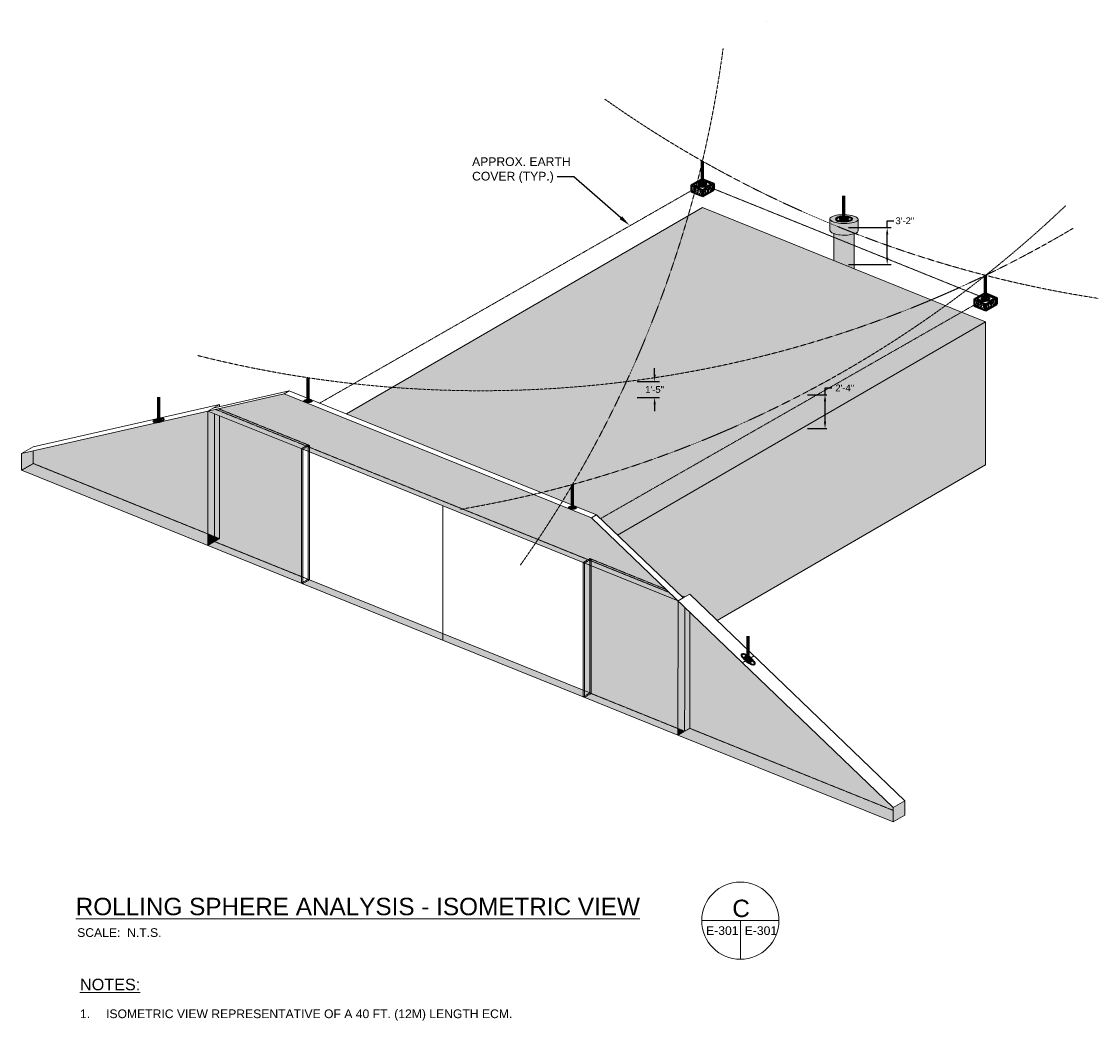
# Model space of a CAD drawing. Header units: inches. Extents: x -3 to 12799, y 241 to 11785.
# Tile 8 of 12: x 1606 to 2721, y 10751 to 11785. Entities that reach past the tile are written whole.
import ezdxf
from ezdxf import colors
from ezdxf.entities.mleader import LeaderData, LeaderLine
from ezdxf.math import Vec2, Vec3

# ---------------------------------------------------------------- set-up
doc = ezdxf.new("R2010")
doc.units = ezdxf.units.IN
doc.header["$MEASUREMENT"] = 0
doc.linetypes.add('DASHED2', pattern=[0.375, 0.25, -0.125])
doc.linetypes.add('HIDDEN2', pattern=[0.1875, 0.125, -0.0625])
for name, color, linetype, lineweight in [('E-AIR-TERM', 3, 'Continuous', 35), ('E-ANNO-TEXT', 7, 'Continuous', 18), ('E-ISO-BLDG', 131, 'Continuous', 9), ('E-ISO-LPS', 7, 'DASHED2', 40), ('E-LPS-RSM', 30, 'DASHED2', 18)]:
    doc.layers.add(name, color=color, linetype=linetype, lineweight=lineweight)
doc.styles.get("Standard").update_dxf_attribs({"font": 'arial.ttf'})
doc.dimstyles.get("Standard").update_dxf_attribs({"dimtxt": 0.18, "dimasz": 0.18, "dimexe": 0.18, "dimexo": 0.0625, "dimgap": 0.09, "dimtad": 0, "dimtih": 1, "dimtoh": 1, "dimdec": 4, "dimzin": 0, "dimdsep": 46, "dimtxsty": 'Standard', "dimcen": 0.09, "dimadec": 0, "dimazin": 0, "dimtfac": 1, "dimtdec": 4, "dimtofl": 0, "dimtmove": 0, "dimatfit": 3, "dimfxl": 1, "dimtolj": 1, "dimtzin": 0, "dimarcsym": 0})

# ---------------------------------------------------------------- blocks, each defined once
blk = doc.blocks.new('*D14')
at = {"layer": 'Defpoints', "color": 0, "transparency": 16777216}
for p in [(2232.2, 11412), (2232.2, 11395.4), (2261.3, 11395.4)]:
    blk.add_point(p, dxfattribs=at)
at = {"layer": 'E-ANNO-TEXT', "color": 0, "lineweight": -2, "transparency": 16777216}
for p, q in [((2261.3, 11419), (2261.3, 11426)), ((2243.3, 11412), (2266.3, 11412)), ((2243.3, 11395.4), (2266.3, 11395.4)), ((2261.3, 11388.4), (2261.3, 11381.4))]:
    blk.add_line(p, q, dxfattribs=at)
at = {"layer": 'E-ANNO-TEXT', "color": 0, "transparency": 16777216}
for points in [[(2260.2, 11419), (2262.5, 11419), (2261.3, 11412)], [(2260.2, 11388.4), (2262.5, 11388.4), (2261.3, 11395.4)]]:
    blk.add_solid(points, dxfattribs=at)
at = {"layer": 'E-ANNO-TEXT', "color": 0, "transparency": 16777216, "insert": (2261.3, 11403.7), "char_height": 7, "width": 43.411, "attachment_point": 5}
blk.add_mtext('\\A1;1\'-5"', dxfattribs=at)
blk = doc.blocks.new('*D15')
at = {"layer": 'Defpoints', "color": 0, "transparency": 16777216}
for p in [(2413.2, 11398.4), (2413.4, 11363.5), (2437.7, 11363.5)]:
    blk.add_point(p, dxfattribs=at)
at = {"layer": 'E-ANNO-TEXT', "color": 0, "lineweight": -2, "transparency": 16777216}
for p, q in [((2437.7, 11398.4), (2437.7, 11405.4)), ((2437.7, 11405.4), (2444.7, 11405.4)), ((2419.7, 11398.4), (2439.7, 11398.4)), ((2437.7, 11370.5), (2437.7, 11391.4)), ((2419.7, 11363.5), (2439.7, 11363.5))]:
    blk.add_line(p, q, dxfattribs=at)
at = {"layer": 'E-ANNO-TEXT', "color": 0, "transparency": 16777216}
for points in [[(2436.5, 11391.4), (2438.9, 11391.4), (2437.7, 11398.4)], [(2436.5, 11370.5), (2438.9, 11370.5), (2437.7, 11363.5)]]:
    blk.add_solid(points, dxfattribs=at)
at = {"layer": 'E-ANNO-TEXT', "color": 0, "transparency": 16777216, "insert": (2458.1, 11405.4), "char_height": 7, "width": 43.411, "attachment_point": 5}
blk.add_mtext('\\A1;2\'-4"', dxfattribs=at)
blk = doc.blocks.new('*D17')
at = {"layer": 'Defpoints', "color": 0, "transparency": 16777216}
for p in [(2453.3, 11571.4), (2457.3, 11533.1), (2502, 11533.1)]:
    blk.add_point(p, dxfattribs=at)
at = {"layer": 'E-ANNO-TEXT', "color": 0, "lineweight": -2, "transparency": 16777216}
for p, q in [((2462, 11571.4), (2506, 11571.4)), ((2502, 11571.4), (2502, 11578.4)), ((2502, 11578.4), (2509, 11578.4)), ((2502, 11540.1), (2502, 11564.4)), ((2462, 11533.1), (2506, 11533.1))]:
    blk.add_line(p, q, dxfattribs=at)
at = {"layer": 'E-ANNO-TEXT', "color": 0, "transparency": 16777216}
for points in [[(2500.9, 11564.4), (2503.2, 11564.4), (2502, 11571.4)], [(2500.9, 11540.1), (2503.2, 11540.1), (2502, 11533.1)]]:
    blk.add_solid(points, dxfattribs=at)
at = {"layer": 'E-ANNO-TEXT', "color": 0, "transparency": 16777216, "insert": (2520.3, 11578.4), "char_height": 7, "width": 43.411, "attachment_point": 5}
blk.add_mtext('\\A1;3\'-2"', dxfattribs=at)

msp = doc.modelspace()

# ---------------------------------------------------------------- hatches: boundary and pattern name
at = {"layer": 'E-ISO-BLDG', "true_color": 0x939598, "transparency": 33554483}
h = msp.add_hatch(color=252, dxfattribs=at)
h.dxf.hatch_style = 1
edge = h.paths.add_edge_path()
edge.add_ellipse((2457.32044, 11580.20089), major_axis=(14.5548, -0.24244), ratio=0.3170602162, start_angle=0, end_angle=90.30258762)
edge.add_line((2457.32044, 11584.81685), (2457.32044, 11583.03119))
edge.add_ellipse((2457.32044, 11580.20089), major_axis=(8.40607, 0.08801), ratio=0.3366627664, start_angle=0, end_angle=89.79804024, ccw=False)
edge.add_ellipse((2457.32044, 11580.20089), major_axis=(8.40607, 0.08801), ratio=0.3366627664, start_angle=89.79804024, end_angle=360, ccw=False)
edge.add_line((2457.32044, 11583.03119), (2457.32044, 11584.81685))
edge.add_ellipse((2457.32044, 11580.20089), major_axis=(14.5548, -0.24244), ratio=0.3170602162, start_angle=90.30258762, end_angle=180)
edge.add_line((2442.76564, 11580.44332), (2442.76564, 11580.39457))
edge.add_ellipse((2457.32044, 11580.20089), major_axis=(14.5548, -0.24244), ratio=0.3170602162, start_angle=180.60517524, end_angle=360)
h = msp.add_hatch(color=252, dxfattribs=at)
h.dxf.hatch_style = 1
edge = h.paths.add_edge_path()
edge.add_ellipse((2457.32044, 11580.20089), major_axis=(14.5548, -0.24244), ratio=0.3170602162, start_angle=180.60517524, end_angle=360, ccw=False)
edge.add_line((2442.76564, 11579.83498), (2442.76564, 11568.4039))
edge.add_ellipse((2457.32044, 11568.21022), major_axis=(14.5548, -0.24244), ratio=0.3170602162, start_angle=180.60517524, end_angle=360)
edge.add_line((2471.87524, 11567.96778), (2471.87524, 11579.95845))
edge = h.paths.add_edge_path()
edge.add_ellipse((2457.32044, 11568.21022), major_axis=(14.5548, -0.24244), ratio=0.3170602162, start_angle=224.24893614, end_angle=316.35623909, ccw=False)
edge.add_line((2446.84098, 11565.16381), (2446.84098, 11561.333))
edge.add_line((2446.84098, 11561.333), (2467.79989, 11552.87672))
edge.add_line((2467.79989, 11552.87672), (2467.79989, 11564.84981))
h.paths.add_polyline_path([(2467.79989, 11552.87672), (2446.84098, 11561.333), (2446.84098, 11537.32996), (2467.79989, 11528.87321)])
h = msp.add_hatch(color=252, dxfattribs=at)
h.dxf.hatch_style = 1
h.paths.add_polyline_path([(2285.51391, 11184.93666), (2201.21788, 11265.9599), (2201.21788, 11227.99575), (2196.00488, 11224.9705), (1877.89321, 11353.32592), (1877.89321, 11399.32592), (1798.81017, 11381.31459), (1897.03976, 11341.88446), (2187.27998, 11224.58475)])
h = msp.add_hatch(color=252, dxfattribs=at)
h.dxf.hatch_style = 1
h.paths.add_polyline_path([(1883.10621, 11397.22252), (1883.10621, 11356.35117), (2196.00488, 11230.09915), (2196.00488, 11270.9705)])
h.paths.add_polyline_path([(1883.10621, 11397.22252), (1877.89321, 11399.32592), (1877.89321, 11353.32592), (1883.10621, 11356.35117)])
h.paths.add_polyline_path([(1883.10621, 11356.35117), (1877.89321, 11353.32592), (2196.00488, 11224.9705), (2196.00488, 11230.09915)])
h = msp.add_hatch(color=252, dxfattribs=at)
h.dxf.hatch_style = 1
h.paths.add_polyline_path([(1618.15955, 11340.17104), (1618.15955, 11327.16659), (1798.81017, 11254.27553), (1798.81017, 11381.31459)])
h = msp.add_hatch(color=252, dxfattribs=at)
h.dxf.hatch_style = 1
h.paths.add_polyline_path([(1805.75609, 11378.52645), (1798.81017, 11381.31459), (1798.81017, 11254.27553), (1805.75276, 11251.47425)])
h.paths.add_polyline_path([(1810.94203, 11376.44477), (1805.75609, 11378.52645), (1805.75276, 11251.47425), (1810.94208, 11249.38041)])
h.paths.add_polyline_path([(1895.64872, 11342.44284), (1810.94203, 11376.44477), (1810.94208, 11249.38041), (1805.75263, 11246.36882), (1895.64872, 11210.0965)])
h = msp.add_hatch(color=252, dxfattribs=at)
h.dxf.hatch_style = 1
h.paths.add_polyline_path([(1606.02761, 11320.12609), (1618.15955, 11327.16659), (1618.15955, 11340.17104), (1606.02761, 11337.40797)])
h = msp.add_hatch(color=252, dxfattribs=at)
h.dxf.hatch_style = 1
h.paths.add_polyline_path([(1798.81017, 11242.33992), (1798.81017, 11254.27553), (1618.15954, 11327.16659), (1606.02761, 11320.12609)])
h = msp.add_hatch(color=252, dxfattribs=at)
h.dxf.hatch_style = 1
h.paths.add_polyline_path([(2201.21788, 11265.9599), (2196.00488, 11270.9705), (2196.00488, 11230.09915), (2201.21788, 11227.99575)])
h.paths.add_polyline_path([(2196.00488, 11230.09915), (2196.00488, 11224.9705), (2201.21788, 11227.99575)])
h = msp.add_hatch(color=252, dxfattribs=at)
h.dxf.hatch_style = 1
h.paths.add_polyline_path([(1798.81017, 11254.27553), (1798.81017, 11242.33992), (1810.94208, 11249.38041)])
h = msp.add_hatch(color=252, dxfattribs=at)
h.dxf.hatch_style = 1
h.paths.add_polyline_path([(1895.64872, 11203.26637), (1895.64872, 11210.0965), (1805.75263, 11246.36882), (1798.81017, 11242.33992)])
h = msp.add_hatch(color=252, dxfattribs=at)
h.dxf.hatch_style = 1
h.paths.add_polyline_path([(2188.67537, 11091.86271), (2194.22248, 11089.6245), (2285.50507, 11052.74329), (2285.51391, 11184.93666), (2188.67537, 11224.02156)])
h = msp.add_hatch(color=252, dxfattribs=at)
h.dxf.hatch_style = 1
h.paths.add_polyline_path([(2285.50507, 11052.79273), (2292.45637, 11049.98794), (2297.64582, 11052.99952), (2508.15766, 10968.05974), (2508.15766, 10970.93706), (2285.51391, 11184.93666)])
h = msp.add_hatch(color=252, dxfattribs=at)
h.dxf.hatch_style = 1
h.paths.add_polyline_path([(2194.22248, 11089.6245), (2188.67537, 11091.86271), (2188.67537, 11085.03242), (2285.50462, 11045.95364), (2285.50507, 11052.74329)])
h = msp.add_hatch(color=252, dxfattribs=at)
h.dxf.hatch_style = 1
h.paths.add_polyline_path([(2508.15766, 10956.1241), (2508.15766, 10968.05974), (2297.64582, 11052.99952), (2292.45637, 11049.98794), (2285.50462, 11045.95364)])
h = msp.add_hatch(color=252, dxfattribs=at)
h.dxf.hatch_style = 1
h.paths.add_polyline_path([(2292.45637, 11049.98794), (2285.50507, 11052.79273), (2285.50462, 11045.95364)])
h = msp.add_hatch(color=252, dxfattribs=at)
h.dxf.hatch_style = 1
h.paths.add_polyline_path([(2520.2896, 10977.97757), (2508.15766, 10970.93706), (2508.15766, 10968.05974), (2520.2896, 10963.16461)])
h.paths.add_polyline_path([(2508.15766, 10968.05974), (2508.15766, 10956.1241), (2520.2896, 10963.16461)])
at = {"layer": 'E-ISO-LPS', "linetype": 'Continuous'}
h = msp.add_hatch(dxfattribs=at)
h.set_pattern_fill('AR-CONC', color=256, scale=0.5)
h.set_pattern_definition([(50, (-276.996, 9736.9955), (3.586301, -0.3137607), [0.375, -4.125]), (355, (-276.996, 9736.9955), (-0.6937567, 3.7609607), [0.3, -3.3]), (100.45144, (-276.697, 9736.9694), (2.8925442, 3.4472), [0.318701, -3.5057106]), (46.1842, (-276.996, 9737.9955), (5.3362067, -0.8275964), [0.5625, -6.1875]), (96.63564, (-276.5513, 9737.9265), (4.67331, 4.870593), [0.478052, -5.258569]), (351.18416, (-276.996, 9737.9955), (4.67331, 4.870593), [0.45, -4.95]), (21, (-276.496, 9737.7455), (2.9845353, -2.0130945), [0.375, -4.125]), (326, (-276.496, 9737.7455), (1.2165767, 3.6257502), [0.3, -3.3]), (71.45144, (-276.2473, 9737.5777), (4.201112, 1.6126558), [0.318701, -3.5057106]), (37.5, (-276.996, 9736.9955), (0.0607993, 1.66446927), [0, -3.26, 0, -3.35, 0, -3.3125]), (7.5, (-276.996, 9736.9955), (1.3153477, 1.9720586), [0, -1.91, 0, -3.185, 0, -1.2625]), (327.5, (-278.111, 9736.9955), (2.6691122, -0.11277436), [0, -1.25, 0, -3.9, 0, -5.175]), (317.5, (-278.611, 9736.9955), (2.9159308, 0.5005249), [0, -1.625, 0, -2.59, 0, -3.675])])
h.paths.add_polyline_path([(2305.68672, 11612.6685), (2298.97817, 11615.37534), (2298.97817, 11608.77534)])
h.paths.add_polyline_path([(2311.21927, 11610.43616), (2305.68672, 11612.6685), (2298.97817, 11608.77534), (2311.21927, 11603.83616)])
h.paths.add_polyline_path([(2322.63606, 11610.46164), (2315.92751, 11613.16849), (2311.21927, 11610.43616), (2311.21927, 11603.83616)])
h.paths.add_polyline_path([(2322.63606, 11617.06164), (2315.92751, 11613.16849), (2322.63606, 11610.46164)])
at = {"layer": 'E-ISO-LPS'}
h = msp.add_hatch(color=256, dxfattribs=at)
h.dxf.hatch_style = 1
edge = h.paths.add_edge_path()
edge.add_ellipse((2310.80712, 11616.21849), major_axis=(2.10152, 0.022), ratio=0.3366627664, start_angle=90, end_angle=180)
edge.add_line((2308.7056, 11616.19649), (2310.80712, 11616.21849))
edge.add_line((2310.80712, 11616.21849), (2310.79971, 11616.926))
edge = h.paths.add_edge_path()
edge.add_line((2310.80712, 11616.21849), (2308.7056, 11616.19649))
edge.add_ellipse((2310.80712, 11616.21849), major_axis=(2.10152, 0.022), ratio=0.3366627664, start_angle=180, end_angle=270)
edge.add_line((2310.81452, 11615.51099), (2310.80712, 11616.21849))
edge = h.paths.add_edge_path()
edge.add_ellipse((2310.80712, 11616.21849), major_axis=(2.10152, 0.022), ratio=0.3366627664, start_angle=270, end_angle=360)
edge.add_line((2312.90863, 11616.2405), (2310.80712, 11616.21849))
edge.add_line((2310.80712, 11616.21849), (2310.81452, 11615.51099))
edge = h.paths.add_edge_path()
edge.add_ellipse((2310.80712, 11616.21849), major_axis=(2.10152, 0.022), ratio=0.3366627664, start_angle=0, end_angle=89.79804024)
edge.add_line((2310.80712, 11616.92607), (2310.80712, 11616.21849))
edge.add_line((2310.80712, 11616.21849), (2312.90863, 11616.2405))
at = {"layer": 'E-ISO-LPS', "linetype": 'Continuous'}
h = msp.add_hatch(color=256, dxfattribs=at)
h.dxf.hatch_style = 1
edge = h.paths.add_edge_path()
edge.add_ellipse((2457.32044, 11580.20089), major_axis=(2.10152, 0.022), ratio=0.3366627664, start_angle=89.79804024, end_angle=209.87714793)
edge.add_line((2455.50191, 11579.82937), (2457.32044, 11580.20089))
edge.add_line((2457.32044, 11580.20089), (2457.32044, 11580.90846))
edge = h.paths.add_edge_path()
edge.add_ellipse((2457.32044, 11580.20089), major_axis=(2.10152, 0.022), ratio=0.3366627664, start_angle=29.87714793, end_angle=89.79804024)
edge.add_line((2457.32044, 11580.90846), (2457.32044, 11580.20089))
edge.add_line((2457.32044, 11580.20089), (2459.13896, 11580.5724))
edge = h.paths.add_edge_path()
edge.add_ellipse((2457.32044, 11580.20089), major_axis=(2.10152, 0.022), ratio=0.3366627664, start_angle=209.87714793, end_angle=389.87714793)
edge.add_line((2459.13896, 11580.5724), (2455.50191, 11579.82937))
h = msp.add_hatch(dxfattribs=at)
h.set_pattern_fill('AR-CONC', color=256, scale=0.5)
h.set_pattern_definition([(50, (16.0306, 9618.7617), (3.586301, -0.3137607), [0.375, -4.125]), (355, (16.0306, 9618.7617), (-0.6937567, 3.7609607), [0.3, -3.3]), (100.45144, (16.3295, 9618.7355), (2.8925442, 3.4472), [0.318701, -3.5057106]), (46.1842, (16.0306, 9619.7617), (5.3362067, -0.8275964), [0.5625, -6.1875]), (96.63564, (16.4753, 9619.6927), (4.67331, 4.870593), [0.478052, -5.258569]), (351.18416, (16.0306, 9619.7617), (4.67331, 4.870593), [0.45, -4.95]), (21, (16.5306, 9619.5117), (2.9845353, -2.0130945), [0.375, -4.125]), (326, (16.5306, 9619.5117), (1.2165767, 3.6257502), [0.3, -3.3]), (71.45144, (16.7793, 9619.344), (4.201112, 1.6126558), [0.318701, -3.5057106]), (37.5, (16.0306, 9618.7617), (0.0607993, 1.66446927), [0, -3.26, 0, -3.35, 0, -3.3125]), (7.5, (16.0306, 9618.7617), (1.3153477, 1.9720586), [0, -1.91, 0, -3.185, 0, -1.2625]), (327.5, (14.9156, 9618.7617), (2.6691122, -0.11277436), [0, -1.25, 0, -3.9, 0, -5.175]), (317.5, (14.4156, 9618.7617), (2.9159308, 0.5005249), [0, -1.625, 0, -2.59, 0, -3.675])])
h.paths.add_polyline_path([(2598.71336, 11494.43468), (2592.00482, 11497.14153), (2592.00482, 11490.54153)])
h.paths.add_polyline_path([(2604.24591, 11492.20234), (2598.71336, 11494.43468), (2592.00482, 11490.54153), (2604.24591, 11485.60234)])
h.paths.add_polyline_path([(2615.6627, 11492.22783), (2608.95415, 11494.93467), (2604.24591, 11492.20234), (2604.24591, 11485.60234)])
h.paths.add_polyline_path([(2615.6627, 11498.82783), (2608.95415, 11494.93467), (2615.6627, 11492.22783)])
at = {"layer": 'E-ISO-LPS'}
h = msp.add_hatch(color=256, dxfattribs=at)
h.dxf.hatch_style = 1
edge = h.paths.add_edge_path()
edge.add_ellipse((2603.83376, 11497.98468), major_axis=(2.10152, 0.022), ratio=0.3366627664, start_angle=90, end_angle=180)
edge.add_line((2601.73224, 11497.96267), (2603.83376, 11497.98468))
edge.add_line((2603.83376, 11497.98468), (2603.82635, 11498.69218))
edge = h.paths.add_edge_path()
edge.add_line((2603.83376, 11497.98468), (2601.73224, 11497.96267))
edge.add_ellipse((2603.83376, 11497.98468), major_axis=(2.10152, 0.022), ratio=0.3366627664, start_angle=180, end_angle=270)
edge.add_line((2603.84116, 11497.27717), (2603.83376, 11497.98468))
edge = h.paths.add_edge_path()
edge.add_ellipse((2603.83376, 11497.98468), major_axis=(2.10152, 0.022), ratio=0.3366627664, start_angle=270, end_angle=360)
edge.add_line((2605.93527, 11498.00668), (2603.83376, 11497.98468))
edge.add_line((2603.83376, 11497.98468), (2603.84116, 11497.27717))
edge = h.paths.add_edge_path()
edge.add_ellipse((2603.83376, 11497.98468), major_axis=(2.10152, 0.022), ratio=0.3366627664, start_angle=0, end_angle=89.79804024)
edge.add_line((2603.83376, 11498.69225), (2603.83376, 11497.98468))
edge.add_line((2603.83376, 11497.98468), (2605.93527, 11498.00668))
h = msp.add_hatch(color=256, dxfattribs=at)
h.dxf.hatch_style = 1
edge = h.paths.add_edge_path()
edge.add_ellipse((1902.64894, 11391.9563), major_axis=(0.96733, 0.01287), ratio=0.3366627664, start_angle=0, end_angle=360)
h = msp.add_hatch(color=256, dxfattribs=at)
h.dxf.hatch_style = 1
edge = h.paths.add_edge_path()
edge.add_ellipse((1748.02638, 11371.8872), major_axis=(1.32558, 0.31225), ratio=0.3366627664, start_angle=0, end_angle=360)
h = msp.add_hatch(color=256, dxfattribs=at)
h.dxf.hatch_style = 1
edge = h.paths.add_edge_path()
edge.add_ellipse((2176.35484, 11281.46346), major_axis=(0.96733, 0.01287), ratio=0.3366627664, start_angle=0, end_angle=360)
h = msp.add_hatch(color=256, dxfattribs=at)
h.dxf.hatch_style = 1
edge = h.paths.add_edge_path()
edge.add_ellipse((2358.14724, 11124.47403), major_axis=(1.62232, -1.33602), ratio=0.3366627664, start_angle=0, end_angle=360)
at = {"layer": 'E-LPS-RSM', "true_color": 0x939598, "transparency": 33554483}
h = msp.add_hatch(color=252, dxfattribs=at)
h.dxf.hatch_style = 1
h.paths.add_polyline_path([(2310.80712, 11592.21849), (1942.40525, 11378.4245), (2092.86368, 11317.71577), (2310.80712, 11444.19449)])
h.paths.add_polyline_path([(2310.80712, 11592.21849), (2310.80712, 11444.19449), (2427.44537, 11397.13193), (2579.22486, 11483.91416)])
h.paths.add_polyline_path([(2603.83376, 11325.96068), (2453.37533, 11386.66941), (2223.05295, 11253.00684), (2287.64673, 11190.91622), (2292.45637, 11188.96556), (2297.64585, 11191.97716), (2325.99867, 11164.72514)])
h.paths.add_polyline_path([(2427.44537, 11397.13193), (2310.80712, 11444.19449), (2092.86368, 11317.71577), (2201.21788, 11273.99575), (2205.27058, 11270.10011)])
h.paths.add_polyline_path([(2453.37533, 11386.66941), (2427.44537, 11397.13193), (2205.27058, 11270.10011), (2223.05295, 11253.00684)])
h.paths.add_polyline_path([(2603.83376, 11473.98468), (2579.22486, 11483.91416), (2427.44537, 11397.13193), (2453.37533, 11386.66941)])
h.paths.add_polyline_path([(2603.83376, 11473.98468), (2453.37533, 11386.66941), (2603.83376, 11325.96068)])
h = msp.add_hatch(color=252, dxfattribs=at)
h.dxf.hatch_style = 1
h.paths.add_polyline_path([(1903.98221, 11206.734), (1897.03976, 11202.7051), (2042.15987, 11144.15034), (2042.15987, 11150.98048)])
h.paths.add_polyline_path([(2042.15987, 11150.98048), (2042.15987, 11144.15034), (2187.27998, 11085.59558), (2187.27998, 11092.42574)])

# ---------------------------------------------------------------- linework, layer by layer
at = {"layer": 'E-AIR-TERM', "lineweight": 30}
msp.add_line((2377.62804, 11784.72228), (2377.62804, 11784.70857), dxfattribs=at)
at = {"layer": 'E-ANNO-TEXT'}
for p, q in [((2310.03218, 10853.88674), (2390.03218, 10853.88674)), ((2350.03218, 10853.88674), (2350.03218, 10813.88674))]:
    msp.add_line(p, q, dxfattribs=at)
msp.add_circle((2350.03218, 10853.88674), 40, dxfattribs=at)
at = {"layer": 'E-ISO-BLDG', "color": 114, "linetype": 'HIDDEN2', "true_color": 0x139b48}
for p, q in [((1914.5617, 11389.65914), (2310.80712, 11616.21849)), ((2310.80712, 11616.21849), (2603.83376, 11497.99123)), ((2205.27058, 11270.10011), (2603.83376, 11497.98468))]:
    msp.add_line(p, q, dxfattribs=at)
at = {"layer": 'E-ISO-BLDG'}
for p, q in [((1942.40525, 11378.4245), (2310.80712, 11592.21849)), ((2310.80712, 11592.21849), (2603.83376, 11473.98468)), ((2223.05295, 11253.00684), (2603.83376, 11473.98468)), ((2603.83376, 11325.96068), (2603.83376, 11473.98468)), ((1877.89321, 11399.32592), (1606.02761, 11337.40797)), ((1804.02317, 11384.33985), (1883.10621, 11402.35117)), ((1877.89321, 11399.32592), (1883.10621, 11402.35117)), ((1877.89321, 11399.32592), (2196.00488, 11270.9705)), ((1810.94331, 11388.35579), (1618.15955, 11344.44846)), ((1798.81017, 11381.31459), (1810.94331, 11388.35579)), ((1798.81017, 11381.31459), (1798.81017, 11242.33992)), ((1798.81017, 11381.31459), (1897.03976, 11341.88446)), ((1810.94331, 11388.35579), (1810.94202, 11385.91833)), ((1606.02761, 11337.40797), (1618.15955, 11344.44847)), ((1606.02761, 11320.12609), (1606.02761, 11337.40797)), ((1895.64872, 11203.26637), (1895.64872, 11342.44288)), ((1897.03976, 11202.7051), (1897.03976, 11341.88446)), ((1897.03976, 11341.88446), (2187.27998, 11224.58475)), ((2326.02889, 11164.74268), (2603.83376, 11325.96068)), ((1606.02761, 11320.12609), (1897.03976, 11202.7051)), ((2042.15987, 11144.15034), (2042.15987, 11283.23461)), ((2196.00488, 11270.9705), (2201.21788, 11273.99575)), ((2187.27998, 11224.58475), (2285.51391, 11184.93666)), ((2187.27998, 11224.58475), (2187.27998, 11085.59559)), ((2188.67537, 11085.03242), (2188.67537, 11224.02156)), ((1897.03976, 11202.7051), (2187.27998, 11085.59558)), ((1903.98221, 11206.734), (2194.22248, 11089.6245)), ((2290.72269, 11187.95946), (2297.64585, 11191.97716)), ((2285.51391, 11184.93666), (2285.50462, 11045.95364)), ((2290.72944, 11187.95673), (2285.51391, 11184.93666)), ((2352.08127, 11120.95378), (2364.21321, 11127.99429)), ((2187.27998, 11085.59558), (2285.50462, 11045.95364)), ((2285.50462, 11045.95364), (2508.15766, 10956.1241)), ((2508.15766, 10970.93706), (2520.2896, 10977.97757)), ((2508.15766, 10956.1241), (2508.15766, 10970.93706)), ((2520.2896, 10963.16461), (2520.2896, 10977.97757)), ((2508.15766, 10956.1241), (2520.2896, 10963.16461))]:
    msp.add_line(p, q, dxfattribs=at)
at = {"layer": 'E-ISO-BLDG', "linetype": 'Continuous'}
for p, q in [((2442.76564, 11580.44332), (2442.76564, 11568.4039)), ((2471.87524, 11579.95845), (2471.87524, 11567.96778)), ((2446.84098, 11565.16381), (2446.84098, 11561.31359)), ((2467.79989, 11564.84981), (2467.79989, 11552.85685))]:
    msp.add_line(p, q, dxfattribs=at)
at = {"layer": 'E-ISO-BLDG', "linetype": 'HIDDEN2'}
for p, q in [((2446.84098, 11561.31359), (2446.84098, 11537.32996)), ((2467.79989, 11552.85685), (2467.79989, 11528.87321)), ((1805.91758, 11385.43922), (1806.97569, 11385.01229)), ((1806.93484, 11383.165), (2276.32494, 11193.76886)), ((1809.88736, 11383.83745), (1903.93911, 11345.88835)), ((1805.75263, 11246.36882), (1805.75609, 11378.52645)), ((1810.94203, 11376.44477), (1810.94208, 11249.38041)), ((1618.15955, 11327.16659), (1618.15955, 11340.17104)), ((1895.64872, 11342.44288), (1902.59118, 11346.47178)), ((1897.03976, 11341.88446), (1903.98221, 11345.91337)), ((1902.59118, 11346.47178), (1903.98221, 11345.91337)), ((1902.59118, 11207.29527), (1902.59118, 11346.43223)), ((1903.98221, 11206.734), (1903.98221, 11345.91337)), ((1606.02761, 11320.12609), (1618.15955, 11327.16659)), ((1618.15954, 11327.16659), (1810.94208, 11249.38041)), ((1798.81017, 11242.33992), (1810.94208, 11249.38041)), ((1805.75263, 11246.36882), (1903.98221, 11206.734)), ((2187.27998, 11224.58475), (2194.22679, 11228.7991)), ((2188.67537, 11224.02156), (2195.61782, 11228.24069)), ((2194.22679, 11089.6226), (2194.22679, 11228.7991)), ((2194.22679, 11228.7991), (2195.61782, 11228.24069)), ((2195.61782, 11089.06133), (2195.61782, 11228.24069)), ((2195.61782, 11228.24069), (2273.1947, 11196.77758)), ((1895.64872, 11203.26637), (1902.59118, 11207.29527)), ((1897.03976, 11202.7051), (1903.98221, 11206.734)), ((2287.64673, 11190.91622), (2292.46024, 11188.96399)), ((2292.40231, 11049.95657), (2292.45637, 11178.26374)), ((2297.64582, 11052.99952), (2297.64585, 11173.27574)), ((2187.28433, 11085.59369), (2194.22679, 11089.6226)), ((2188.67537, 11085.03242), (2195.61782, 11089.06133)), ((2194.22248, 11089.6245), (2292.40231, 11049.95657)), ((2285.50462, 11045.95364), (2292.40231, 11049.95657)), ((2292.40231, 11049.95657), (2297.64582, 11052.99952)), ((2297.64584, 11052.99951), (2508.15766, 10968.05974))]:
    msp.add_line(p, q, dxfattribs=at)
at = {"layer": 'E-ISO-BLDG', "lineweight": 9}
for p, q in [((1883.10621, 11402.35117), (2201.21788, 11273.99575)), ((2196.00488, 11270.9705), (2508.15766, 10970.93706)), ((2201.21788, 11273.99575), (2290.72269, 11187.95946)), ((2297.64585, 11191.97716), (2520.2896, 10977.97757))]:
    msp.add_line(p, q, dxfattribs=at)
at = {"layer": 'E-ISO-BLDG'}
msp.add_ellipse((2457.32044, 11580.20089), major_axis=(14.5548, -0.24244), ratio=0.3170602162, dxfattribs=at)
msp.add_ellipse((2457.32044, 11568.21022), major_axis=(14.5548, -0.24244), ratio=0.3170602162, start_param=3.1415926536, end_param=6.2831853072, dxfattribs=at)
at = {"layer": 'E-ISO-LPS', "linetype": 'Continuous', "lineweight": 60}
for p, q in [((2310.80712, 11616.21849), (2310.80712, 11640.21849)), ((2457.32044, 11580.20089), (2457.32044, 11604.20089)), ((2603.83376, 11497.98468), (2603.83376, 11521.98468)), ((1902.64894, 11391.9563), (1902.64894, 11415.9563)), ((1748.02638, 11371.8872), (1748.02638, 11395.8872)), ((2176.35484, 11281.46346), (2176.35484, 11305.46346)), ((2358.14724, 11124.47403), (2358.14724, 11148.47403))]:
    msp.add_line(p, q, dxfattribs=at)
at = {"layer": 'E-ISO-LPS', "linetype": 'Continuous'}
for p, q in [((2298.97817, 11615.37534), (2310.39496, 11622.00083)), ((2298.97817, 11615.37534), (2298.97817, 11608.77534)), ((2298.97817, 11615.37534), (2311.21927, 11610.43616)), ((2310.39496, 11622.00083), (2322.63606, 11617.06164)), ((2310.81452, 11615.51099), (2310.79971, 11616.926)), ((2311.21927, 11610.43616), (2322.63606, 11617.06164)), ((2322.63606, 11617.06164), (2322.63606, 11610.46164)), ((2298.97817, 11608.77534), (2311.21927, 11603.83616)), ((2311.21927, 11603.83616), (2322.63606, 11610.46164)), ((2311.21927, 11610.43616), (2311.21927, 11603.83616)), ((2592.00482, 11497.14153), (2603.4216, 11503.76701)), ((2603.4216, 11503.76701), (2615.6627, 11498.82783)), ((2592.00482, 11497.14153), (2592.00482, 11490.54153)), ((2592.00482, 11497.14153), (2604.24591, 11492.20234)), ((2603.84116, 11497.27717), (2603.82635, 11498.69218)), ((2604.24591, 11492.20234), (2615.6627, 11498.82783)), ((2615.6627, 11498.82783), (2615.6627, 11492.22783)), ((2592.00482, 11490.54153), (2604.24591, 11485.60234)), ((2604.24591, 11485.60234), (2615.6627, 11492.22783)), ((2604.24591, 11492.20234), (2604.24591, 11485.60234))]:
    msp.add_line(p, q, dxfattribs=at)
at = {"layer": 'E-ISO-LPS'}
for p, q in [((2308.7056, 11616.19649), (2312.90863, 11616.2405)), ((2601.73224, 11497.96267), (2605.93527, 11498.00668))]:
    msp.add_line(p, q, dxfattribs=at)
at = {"layer": 'E-ISO-LPS', "linetype": 'Continuous'}
for centre, major_axis in [((2310.80712, 11616.21849), (8.40607, 0.08801)), ((2310.80712, 11616.21849), (4.20304, 0.04401)), ((2310.80712, 11616.21849), (2.10152, 0.022)), ((2457.32044, 11580.20089), (8.40607, 0.08801)), ((2457.32044, 11580.20089), (4.20304, 0.04401)), ((2457.32044, 11580.20089), (2.10152, 0.022)), ((2603.83376, 11497.98468), (8.40607, 0.08801)), ((2603.83376, 11497.98468), (4.20304, 0.04401)), ((2603.83376, 11497.98468), (2.10152, 0.022)), ((1902.64894, 11391.9563), (3.86931, 0.05147)), ((1902.64894, 11391.9563), (1.93465, 0.02574)), ((1902.64894, 11391.9563), (0.96733, 0.01287)), ((1748.02638, 11371.8872), (5.30232, 1.24899)), ((1748.02638, 11371.8872), (2.65116, 0.62449)), ((1748.02638, 11371.8872), (1.32558, 0.31225)), ((2176.35484, 11281.46346), (3.86931, 0.05147)), ((2176.35484, 11281.46346), (1.93465, 0.02574)), ((2176.35484, 11281.46346), (0.96733, 0.01287)), ((2358.14724, 11124.47403), (6.48928, -5.34406)), ((2358.14724, 11124.47403), (3.24464, -2.67203)), ((2358.14724, 11124.47403), (1.62232, -1.33602))]:
    msp.add_ellipse(centre, major_axis=major_axis, ratio=0.3366627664, dxfattribs=at)
at = {"layer": 'E-LPS-RSM'}
for centre, start, end in [((1142.69247, 11915.006), 324.72977416, 352.42389069), ((2902.4283, 12684.24166), 234.75402417, 261.29046813), ((1858.78988, 12462.68102), 279.63097712, 313.65001828), ((2081.83638, 12602.50249), 255.84788378, 300.71696687)]:
    msp.add_arc(centre, 1200, start, end, dxfattribs=at)

# ---------------------------------------------------------------- texts
at = {"layer": 'E-ANNO-TEXT', "attachment_point": 1}
for s, width, insert, char_height in [('APPROX. EARTH COVER (TYP.)', 118.8469718, (2072.38544, 11644.15), 9), ('{\\LROLLING SPHERE ANALYSIS - ISOMETRIC VIEW^I}', 791.9056693, (1662.12378, 10877.53495), 18), ('C', 36.4664863, (2341.73476, 10875.6011), 18), ('SCALE:  N.T.S.', 103.0824088, (1663.62349, 10846.05214), 9), ('E-301', 35.4157189, (2314.60103, 10848.06892), 9), ('E-301', 35.4157189, (2354.60103, 10848.06892), 9), ('{\\LNOTES:}', 202.3478761, (1666.53167, 10793.80432), 12)]:
    msp.add_mtext_dynamic_manual_height_columns(s, width=width, gutter_width=48, heights=[0], dxfattribs=dict(at, insert=insert, char_height=char_height))
at = {"layer": 'E-ANNO-TEXT', "insert": (1666.53167, 10761.97016), "char_height": 9, "attachment_point": 1, "line_spacing_factor": 0.8}
msp.add_mtext_dynamic_manual_height_columns('\\A1;\\pxi-3,l3,sm1,t3;1.^IISOMETRIC VIEW REPRESENTATIVE OF A 40 FT. (12M) LENGTH ECM.', width=481.7492944, gutter_width=48, heights=[45.19361], dxfattribs=at)

# ---------------------------------------------------------------- dimensions: what is measured, and where the dimension line sits
at = {"layer": 'E-ANNO-TEXT'}
for base, p1, p2, override, picture, middle in [((2502.04433, 11533.10158), (2453.33242, 11571.44658), (2457.32044, 11533.10158), {"dimtxt": 7, "dimasz": 7, "dimexe": 4, "dimexo": 0.5, "dimgap": 2, "dimdec": 0, "dimlunit": 4, "dimfxl": 40, "dimfxlon": 1}, '*D17', (2520.34583, 11578.44658)), ((2261.33946, 11395.40883), (2232.1602, 11411.95524), (2232.1602, 11395.40883), {"dimtxt": 7, "dimasz": 7, "dimexe": 5, "dimexo": 5, "dimgap": 4, "dimdec": 0, "dimlunit": 4, "dimfxl": 18, "dimfxlon": 1}, '*D14', (2261.33946, 11403.68204))]:
    dim = msp.add_linear_dim(base=base, p1=p1, p2=p2, angle=90, dimstyle='Standard', override=override, dxfattribs=at)
    dim.commit()
    dim.dimension.update_dxf_attribs({"geometry": picture, "text_midpoint": middle, "dimtype": 160})
dim = msp.add_linear_dim(base=(2437.69046, 11363.49576), p1=(2413.18075, 11398.42036), p2=(2413.44336, 11363.49576), angle=90, text='2\'-4"', dimstyle='Standard', override={"dimtxt": 7, "dimasz": 7, "dimexe": 2, "dimexo": 1, "dimgap": 4, "dimdec": 0, "dimlunit": 4, "dimfxl": 18, "dimfxlon": 1}, dxfattribs=at)
dim.commit()
dim.dimension.update_dxf_attribs({"geometry": '*D15', "text_midpoint": (2458.05403, 11405.42036), "dimtype": 160})

# ---------------------------------------------------------------- leaders
ml = msp.add_multileader_mtext('Standard', dxfattribs=at)
ml.set_content('', color=256)
ml.set_leader_properties()
ml.build(insert=Vec2(0, 0))
ml.multileader.update_dxf_attribs({"dogleg_length": 0.36, "arrow_head_size": 12, "scale": 48})
ctx = ml.context
ctx.base_point, ctx.scale, ctx.char_height, ctx.arrow_head_size, ctx.landing_gap_size, ctx.plane_origin = Vec3(2151.7056, 11623.77851), 48, 8.64, 12, 4.32, Vec3(1979.40567, 11560.33512)
ctx.text_align_type = 2
notes = []
notes.append((ctx, [(1, (1, 1, 0), (2177.6256, 11623.77851), (-1, 0), 17.28, [(0, [(2235.4032, 11573.7913)], 0, [])])]))
ctx.mtext.insert, ctx.mtext.alignment, ctx.mtext.flow_direction = Vec3(2156.0256, 11628.09851), 3, 5
for ctx, leaders in notes:
    for number, flags, end, landing, length, lines in leaders:
        leader = LeaderData()
        leader.index, (leader.has_last_leader_line, leader.has_dogleg_vector, leader.attachment_direction) = number, flags
        leader.last_leader_point, leader.dogleg_vector, leader.dogleg_length = Vec3(end), Vec3(landing), length
        for number, points, colour, breaks in lines:
            line = LeaderLine()
            line.index, line.vertices, line.color, line.breaks = number, Vec3.list(points), colors.encode_raw_color(colour), breaks
            leader.lines.append(line)
        ctx.leaders.append(leader)

doc.saveas('drawing.dxf')
